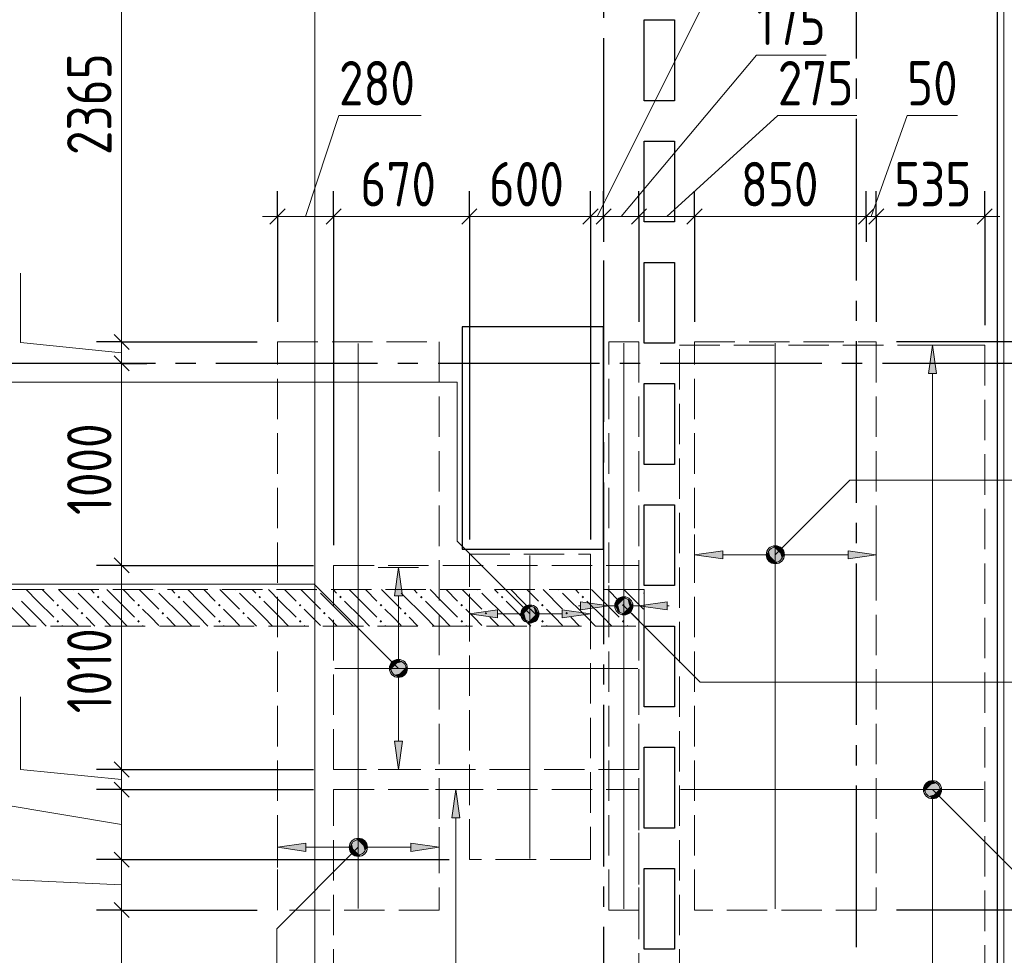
# Model space of a CAD drawing. Header units: millimetres. Extents: x 0 to 22617, y 0 to 29700.
# Tile 5 of 7: x 8688 to 13564, y 19360 to 23991. Entities that reach past the tile are written whole.
import ezdxf

# ---------------------------------------------------------------- set-up
doc = ezdxf.new("R2010")
doc.units = ezdxf.units.MM
doc.linetypes.add('______2', pattern=[270, 200, -70])
doc.linetypes.add('______5', pattern=[1100, 800, -100, 100, -100])
for name, color, linetype, lineweight in [('Standard', 7, 'Continuous', 25), ('ДОП Верх по Х', 7, 'Continuous', 25), ('ЖБ Перекрытие верхний уровень', 7, 'Continuous', 35), ('ЖБ Стена верхний уровень', 7, 'Continuous', 35), ('Оси', 40, '______5', 18), ('Позиционная метка номер позиции', 7, 'Continuous', 13), ('Примечания', 7, 'Continuous', 25)]:
    doc.layers.add(name, color=color, linetype=linetype, lineweight=lineweight)
doc.styles.add('GOST 2.304-81', font='txt')

msp = doc.modelspace()

# ---------------------------------------------------------------- hatches: boundary and pattern name
at = {"layer": 'ДОП Верх по Х', "linetype": 'Continuous', "lineweight": 13, "transparency": 33554687}
for points in [[(13228.7, 22240), (13208.7, 22380), (13188.7, 22240)], [(12397.7, 21324), (12397.7, 21361.5), (12392.5, 21342.8)], [(12397.7, 21361.5), (12411.2, 21310.5), (12411.2, 21375)], [(12397.7, 21361.5), (12397.7, 21324), (12411.2, 21310.5)], [(12411.2, 21375), (12430, 21305.3), (12430, 21380.3)], [(12411.2, 21375), (12411.2, 21310.5), (12430, 21305.3)], [(12430, 21380.3), (12430, 21305.3), (12448.7, 21310.5)], [(12430, 21380.3), (12448.7, 21310.5), (12448.7, 21375)], [(12448.7, 21375), (12448.7, 21310.5), (12462.2, 21324)], [(12448.7, 21375), (12462.2, 21324), (12462.2, 21361.5)], [(12462.2, 21361.5), (12462.2, 21324), (12467.5, 21342.8)], [(12790, 21322.8), (12930, 21342.8), (12790, 21362.8)], [(10583.7, 21140), (10563.7, 21280), (10543.7, 21140)], [(11647.7, 21108.7), (11661.2, 21057.7), (11661.2, 21122.2)], [(11661.2, 21122.2), (11680, 21052.5), (11680, 21127.5)], [(11661.2, 21122.2), (11661.2, 21057.7), (11680, 21052.5)], [(11680, 21127.5), (11680, 21052.5), (11698.7, 21057.7)], [(11680, 21127.5), (11698.7, 21057.7), (11698.7, 21122.2)], [(11698.7, 21122.2), (11698.7, 21057.7), (11712.2, 21071.2)], [(11698.7, 21122.2), (11712.2, 21071.2), (11712.2, 21108.7)], [(11182.7, 21030.9), (11182.7, 21068.4), (11177.5, 21049.7)], [(11182.7, 21068.4), (11196.2, 21017.4), (11196.2, 21081.9)], [(11182.7, 21068.4), (11182.7, 21030.9), (11196.2, 21017.4)], [(11196.2, 21081.9), (11215, 21012.2), (11215, 21087.2)], [(11196.2, 21081.9), (11196.2, 21017.4), (11215, 21012.2)], [(11215, 21087.2), (11215, 21012.2), (11233.7, 21017.4)], [(11215, 21087.2), (11233.7, 21017.4), (11233.7, 21081.9)], [(11233.7, 21081.9), (11233.7, 21017.4), (11247.2, 21030.9)], [(11233.7, 21081.9), (11247.2, 21030.9), (11247.2, 21068.4)], [(11247.2, 21068.4), (11247.2, 21030.9), (11252.5, 21049.7)], [(11375, 21029.7), (11515, 21049.7), (11375, 21069.7)], [(11465, 21070), (11605, 21090), (11465, 21110)], [(11647.7, 21071.2), (11647.7, 21108.7), (11642.5, 21090)], [(11647.7, 21108.7), (11647.7, 21071.2), (11661.2, 21057.7)], [(11712.2, 21108.7), (11712.2, 21071.2), (11717.5, 21090)], [(10526.2, 20780), (10601.2, 20780), (10595.9, 20798.7)], [(10526.2, 20780), (10595.9, 20798.7), (10531.4, 20798.7)], [(10531.4, 20761.2), (10601.2, 20780), (10526.2, 20780)], [(10531.4, 20798.7), (10595.9, 20798.7), (10582.4, 20812.2)], [(10531.4, 20798.7), (10582.4, 20812.2), (10544.9, 20812.2)], [(10531.4, 20761.2), (10595.9, 20761.2), (10601.2, 20780)], [(10544.9, 20812.2), (10582.4, 20812.2), (10563.7, 20817.5)], [(10544.9, 20747.7), (10595.9, 20761.2), (10531.4, 20761.2)], [(10544.9, 20747.7), (10582.4, 20747.7), (10595.9, 20761.2)], [(10582.4, 20747.7), (10544.9, 20747.7), (10563.7, 20742.5)], [(13171.2, 20180), (13246.2, 20180), (13240.9, 20198.7)], [(13171.2, 20180), (13240.9, 20198.7), (13176.4, 20198.7)], [(13176.4, 20198.7), (13240.9, 20198.7), (13227.4, 20212.2)], [(13176.4, 20198.7), (13227.4, 20212.2), (13189.9, 20212.2)], [(13189.9, 20212.2), (13227.4, 20212.2), (13208.7, 20217.5)], [(10867.7, 20040), (10847.7, 20180), (10827.6, 20040)], [(13176.4, 20161.2), (13246.2, 20180), (13171.2, 20180)], [(13176.4, 20161.2), (13240.9, 20161.2), (13246.2, 20180)], [(13189.9, 20147.7), (13240.9, 20161.2), (13176.4, 20161.2)], [(13189.9, 20147.7), (13227.4, 20147.7), (13240.9, 20161.2)], [(13227.4, 20147.7), (13189.9, 20147.7), (13208.7, 20142.5)], [(10332.7, 19875.6), (10332.7, 19913.1), (10327.5, 19894.4)], [(10332.7, 19913.1), (10346.2, 19862.1), (10346.2, 19926.6)], [(10332.7, 19913.1), (10332.7, 19875.6), (10346.2, 19862.1)], [(10346.2, 19926.6), (10365, 19856.9), (10365, 19931.9)], [(10346.2, 19926.6), (10346.2, 19862.1), (10365, 19856.9)], [(10365, 19931.9), (10365, 19856.9), (10383.7, 19862.1)], [(10365, 19931.9), (10383.7, 19862.1), (10383.7, 19926.6)], [(10383.7, 19926.6), (10383.7, 19862.1), (10397.2, 19875.6)], [(10383.7, 19926.6), (10397.2, 19875.6), (10397.2, 19913.1)], [(10397.2, 19913.1), (10397.2, 19875.6), (10402.5, 19894.4)], [(10625, 19874.4), (10765, 19894.4), (10625, 19914.4)]]:
    msp.add_hatch(color=7, dxfattribs=at).paths.add_polyline_path(points)
for points in [[(12170, 21322.8), (12030, 21342.8), (12170, 21362.8)], [(11055, 21029.7), (10915, 21049.7), (11055, 21069.7)], [(11895, 21070), (11755, 21090), (11895, 21110)], [(10583.7, 20420), (10563.7, 20280), (10543.7, 20420)], [(10105, 19874.4), (9965, 19894.4), (10105, 19914.4)]]:
    msp.add_hatch(color=7, dxfattribs=at).paths.add_polyline_path(points, flags=16)
at = {"layer": 'ЖБ Стена верхний уровень', "linetype": 'Continuous', "lineweight": 18, "transparency": 33554687}
for points in [[(8960.3, 21170), (8957, 21166.6), (8953.6, 21170)], [(9360.3, 21170), (9357, 21166.6), (9353.6, 21170)], [(9760.3, 21170), (9757, 21166.6), (9753.6, 21170)], [(10160.3, 21170), (10157, 21166.6), (10153.6, 21170)], [(10560.3, 21170), (10557, 21166.6), (10553.6, 21170)], [(10960.3, 21170), (10957, 21166.6), (10953.6, 21170)], [(11360.3, 21170), (11357, 21166.6), (11353.6, 21170)], [(11760.3, 21170), (11757, 21166.6), (11753.6, 21170)], [(9070.5, 21133.1), (9077, 21139.6), (9083.5, 21133.1), (9077, 21126.6)], [(9470.5, 21133.1), (9477, 21139.6), (9483.5, 21133.1), (9477, 21126.6)], [(9870.5, 21133.1), (9877, 21139.6), (9883.5, 21133.1), (9877, 21126.6)], [(10270.5, 21133.1), (10277, 21139.6), (10283.5, 21133.1), (10277, 21126.6)], [(10670.5, 21133.1), (10677, 21139.6), (10683.5, 21133.1), (10677, 21126.6)], [(11070.5, 21133.1), (11077, 21139.6), (11083.5, 21133.1), (11077, 21126.6)], [(11470.5, 21133.1), (11477, 21139.6), (11483.5, 21133.1), (11477, 21126.6)], [(8870.5, 21093.1), (8877, 21099.6), (8883.5, 21093.1), (8877, 21086.6)], [(9270.5, 21093.1), (9277, 21099.6), (9283.5, 21093.1), (9277, 21086.6)], [(9670.5, 21093.1), (9677, 21099.6), (9683.5, 21093.1), (9677, 21086.6)], [(10070.5, 21093.1), (10077, 21099.6), (10083.5, 21093.1), (10077, 21086.6)], [(10470.5, 21093.1), (10477, 21099.6), (10483.5, 21093.1), (10477, 21086.6)], [(10870.5, 21093.1), (10877, 21099.6), (10883.5, 21093.1), (10877, 21086.6)], [(11270.5, 21093.1), (11277, 21099.6), (11283.5, 21093.1), (11277, 21086.6)], [(11670.5, 21093.1), (11677, 21099.6), (11683.5, 21093.1), (11677, 21086.6)], [(8870.5, 21013.1), (8877, 21019.6), (8883.5, 21013.1), (8877, 21006.6)], [(8990.5, 21053.1), (8997, 21059.6), (9003.4, 21053.1), (8997, 21046.6)], [(9270.5, 21013.1), (9277, 21019.6), (9283.5, 21013.1), (9277, 21006.6)], [(9390.5, 21053.1), (9397, 21059.6), (9403.4, 21053.1), (9397, 21046.6)], [(9670.5, 21013.1), (9677, 21019.6), (9683.5, 21013.1), (9677, 21006.6)], [(9790.5, 21053.1), (9797, 21059.6), (9803.4, 21053.1), (9797, 21046.6)], [(10070.5, 21013.1), (10077, 21019.6), (10083.5, 21013.1), (10077, 21006.6)], [(10190.5, 21053.1), (10197, 21059.6), (10203.4, 21053.1), (10197, 21046.6)], [(10470.5, 21013.1), (10477, 21019.6), (10483.5, 21013.1), (10477, 21006.6)], [(10590.5, 21053.1), (10597, 21059.6), (10603.4, 21053.1), (10597, 21046.6)], [(10870.5, 21013.1), (10877, 21019.6), (10883.5, 21013.1), (10877, 21006.6)], [(10990.5, 21053.1), (10997, 21059.6), (11003.4, 21053.1), (10997, 21046.6)], [(11270.5, 21013.1), (11277, 21019.6), (11283.5, 21013.1), (11277, 21006.6)], [(11390.5, 21053.1), (11397, 21059.6), (11403.4, 21053.1), (11397, 21046.6)], [(11670.5, 21013.1), (11677, 21019.6), (11683.5, 21013.1), (11677, 21006.6)]]:
    msp.add_hatch(color=7, dxfattribs=at).paths.add_polyline_path(points, flags=16)
at = {"layer": 'Позиционная метка номер позиции', "linetype": 'Continuous', "lineweight": 13, "transparency": 33554687}
for points in [[(12386.7, 21354.2), (12461.8, 21311), (12398.2, 21374.6)], [(12398.2, 21374.6), (12473.3, 21331.3), (12418.5, 21386)], [(12398.2, 21374.6), (12461.8, 21311), (12473.3, 21331.3)], [(12418.5, 21386), (12473.3, 21331.3), (12473.3, 21354.2)], [(12418.5, 21386), (12473.3, 21354.2), (12441.5, 21386)], [(12441.5, 21386), (12473.3, 21354.2), (12461.8, 21374.6)], [(12386.7, 21331.3), (12441.5, 21299.5), (12386.7, 21354.2)], [(12386.7, 21354.2), (12441.5, 21299.5), (12461.8, 21311)], [(12418.5, 21299.5), (12386.7, 21331.3), (12398.2, 21311)], [(12386.7, 21331.3), (12418.5, 21299.5), (12441.5, 21299.5)], [(11636.7, 21101.4), (11668.5, 21133.3), (11648.2, 21121.8)], [(11668.5, 21133.3), (11636.7, 21101.4), (11636.7, 21078.5)], [(11668.5, 21133.3), (11636.7, 21078.5), (11691.4, 21133.3)], [(11691.4, 21133.3), (11636.7, 21078.5), (11648.2, 21058.2)], [(11691.4, 21133.3), (11648.2, 21058.2), (11711.8, 21121.8)], [(11711.8, 21121.8), (11648.2, 21058.2), (11668.5, 21046.7)], [(11711.8, 21121.8), (11668.5, 21046.7), (11723.3, 21101.4)], [(11183.2, 21017.8), (11226.5, 21092.9), (11171.7, 21038.2)], [(11171.7, 21038.2), (11226.5, 21092.9), (11203.5, 21092.9)], [(11171.7, 21038.2), (11203.5, 21092.9), (11171.7, 21061.1)], [(11171.7, 21061.1), (11203.5, 21092.9), (11183.2, 21081.5)], [(11183.2, 21017.8), (11246.8, 21081.5), (11226.5, 21092.9)], [(11203.5, 21006.4), (11246.8, 21081.5), (11183.2, 21017.8)], [(11203.5, 21006.4), (11258.3, 21061.1), (11246.8, 21081.5)], [(11723.3, 21101.4), (11668.5, 21046.7), (11691.4, 21046.7)], [(11723.3, 21101.4), (11691.4, 21046.7), (11723.3, 21078.5)], [(11723.3, 21078.5), (11691.4, 21046.7), (11711.8, 21058.2)], [(11226.5, 21006.4), (11258.3, 21061.1), (11203.5, 21006.4)], [(11226.5, 21006.4), (11258.3, 21038.2), (11258.3, 21061.1)], [(11258.3, 21038.2), (11226.5, 21006.4), (11246.8, 21017.8)], [(10531.8, 20748.2), (10575.1, 20823.3), (10520.4, 20768.5)], [(10520.4, 20768.5), (10575.1, 20823.3), (10552.2, 20823.3)], [(10520.4, 20768.5), (10552.2, 20823.3), (10520.4, 20791.4)], [(10520.4, 20791.4), (10552.2, 20823.3), (10531.8, 20811.8)], [(10531.8, 20748.2), (10595.5, 20811.8), (10575.1, 20823.3)], [(10552.2, 20736.7), (10595.5, 20811.8), (10531.8, 20748.2)], [(10552.2, 20736.7), (10606.9, 20791.4), (10595.5, 20811.8)], [(10575.1, 20736.7), (10606.9, 20791.4), (10552.2, 20736.7)], [(10575.1, 20736.7), (10606.9, 20768.5), (10606.9, 20791.4)], [(10606.9, 20768.5), (10575.1, 20736.7), (10595.5, 20748.2)], [(13165.4, 20191.4), (13197.2, 20223.3), (13176.9, 20211.8)], [(13197.2, 20223.3), (13165.4, 20191.4), (13165.4, 20168.5)], [(13197.2, 20223.3), (13165.4, 20168.5), (13220.1, 20223.3)], [(13220.1, 20223.3), (13165.4, 20168.5), (13176.9, 20148.2)], [(13220.1, 20223.3), (13176.9, 20148.2), (13240.5, 20211.8)], [(13240.5, 20211.8), (13176.9, 20148.2), (13197.2, 20136.7)], [(13240.5, 20211.8), (13197.2, 20136.7), (13252, 20191.4)], [(13252, 20191.4), (13197.2, 20136.7), (13220.1, 20136.7)], [(13252, 20191.4), (13220.1, 20136.7), (13252, 20168.5)], [(13252, 20168.5), (13220.1, 20136.7), (13240.5, 20148.2)], [(10396.8, 19862.6), (10333.2, 19926.2), (10321.7, 19905.8)], [(10396.8, 19862.6), (10321.7, 19905.8), (10376.4, 19851.1)], [(10376.4, 19851.1), (10321.7, 19905.8), (10321.7, 19882.9)], [(10408.3, 19882.9), (10353.5, 19937.7), (10333.2, 19926.2)], [(10408.3, 19882.9), (10333.2, 19926.2), (10396.8, 19862.6)], [(10408.3, 19905.8), (10376.4, 19937.7), (10353.5, 19937.7)], [(10408.3, 19905.8), (10353.5, 19937.7), (10408.3, 19882.9)], [(10376.4, 19937.7), (10408.3, 19905.8), (10396.8, 19926.2)], [(10376.4, 19851.1), (10321.7, 19882.9), (10353.5, 19851.1)], [(10353.5, 19851.1), (10321.7, 19882.9), (10333.2, 19862.6)]]:
    msp.add_hatch(color=7, dxfattribs=at).paths.add_polyline_path(points)

# ---------------------------------------------------------------- linework, layer by layer
at = {"layer": 'Standard', "color": 7, "linetype": 'Continuous', "lineweight": 13, "transparency": 33554687}
for p, q in [((9193, 22396), (9193, 24763)), ((11547.5, 23017.1), (12097.5, 24114.9)), ((11667.5, 23017.1), (12337.5, 23816)), ((12337.5, 23816), (12681.5, 23816)), ((10104, 23017.1), (10269.2, 23517.1)), ((10269.2, 23517.1), (10675.9, 23517.1)), ((11892.5, 23017.1), (12442.5, 23517.1)), ((12442.5, 23517.1), (12833.3, 23517.1)), ((12905, 23017.1), (13082.5, 23517.1)), ((13082.5, 23517.1), (13332.8, 23517.1)), ((9965, 23017.1), (9890, 23017.1)), ((9965, 23017.1), (10243, 23017.1)), ((10243, 23017.1), (10915, 23017.1)), ((10915, 23017.1), (11515, 23017.1)), ((11515, 23017.1), (11580, 23017.1)), ((11580, 23017.1), (11755, 23017.1)), ((11755, 23017.1), (12030, 23017.1)), ((12030, 23017.1), (12880, 23017.1)), ((12880, 23017.1), (12930, 23017.1)), ((12930, 23017.1), (13467, 23017.1)), ((13467, 23017.1), (13542, 23017.1)), ((8693, 22393), (8693, 22736.9)), ((9193, 22343), (8693, 22393)), ((9193, 22290), (9193, 22396)), ((9193, 21290), (9193, 22290)), ((9193, 20280), (9193, 21290)), ((8693, 20280), (8693, 20639.7)), ((9193, 20230), (8693, 20280)), ((9193, 20180), (9193, 20280)), ((9193, 20006.8), (8394.1, 20142)), ((9193, 19833.7), (9193, 20180)), ((9193, 19584), (9193, 19833.7)), ((9193, 19708.8), (8095.2, 19758.8))]:
    msp.add_line(p, q, dxfattribs=at)
at = {"layer": 'Standard', "color": 251, "linetype": 'Continuous', "lineweight": -3, "true_color": 0x656565, "transparency": 33554687}
for p, q in [((9965, 23017.1), (9965, 23142.1)), ((10243, 23017.1), (10243, 23142.1)), ((10915, 23017.1), (10915, 23142.1)), ((11515, 23017.1), (11515, 23142.1)), ((11580, 23017.1), (11580, 23142.1)), ((11755, 23017.1), (11755, 23142.1)), ((12030, 23017.1), (12030, 23142.1)), ((12880, 23017.1), (12880, 23142.1)), ((12930, 23017.1), (12930, 23142.1)), ((13467, 23017.1), (13467, 23142.1)), ((9965, 23017.1), (9965, 22892.1)), ((9965, 23017.1), (9965, 22496)), ((10243, 23017.1), (10243, 22892.1)), ((10243, 23017.1), (10243, 21390)), ((10915, 23017.1), (10915, 22892.1)), ((10915, 23017.1), (10915, 21418.3)), ((11515, 23017.1), (11515, 22892.1)), ((11515, 23017.1), (11515, 21418.3)), ((11580, 23017.1), (11580, 22892.1)), ((11580, 23017.1), (11580, 23017.1)), ((11755, 23017.1), (11755, 22892.1)), ((11755, 23017.1), (11755, 22496)), ((12030, 23017.1), (12030, 22892.1)), ((12030, 23017.1), (12030, 22496)), ((12880, 23017.1), (12880, 22892.1)), ((12880, 23017.1), (12880, 23017.1)), ((12930, 23017.1), (12930, 22892.1)), ((12930, 23017.1), (12930, 22496)), ((13467, 23017.1), (13467, 22892.1)), ((13467, 23017.1), (13467, 22480)), ((9193, 22396), (9068, 22396)), ((9193, 22396), (9318, 22396)), ((9193, 22396), (9865, 22396)), ((13930, 22396), (13030, 22396)), ((9193, 22290), (9068, 22290)), ((9193, 22290), (9318, 22290)), ((9193, 22290), (9193, 22290)), ((9193, 21290), (9068, 21290)), ((9193, 21290), (9318, 21290)), ((9193, 21290), (10143, 21290)), ((9193, 20280), (9068, 20280)), ((9193, 20280), (9318, 20280)), ((9193, 20280), (10143, 20280)), ((9193, 20180), (9068, 20180)), ((9193, 20180), (9318, 20180)), ((9193, 20180), (10143, 20180)), ((9193, 19833.7), (9068, 19833.7)), ((9193, 19833.7), (9318, 19833.7)), ((9193, 19584), (9068, 19584)), ((9193, 19584), (9318, 19584)), ((9193, 19584), (9865, 19584)), ((13930, 19584), (13030, 19584))]:
    msp.add_line(p, q, dxfattribs=at)
at = {"layer": 'Standard', "color": 7, "linetype": 'Continuous', "lineweight": 25, "transparency": 33554687}
for p, q in [((9927.5, 22979.6), (10002.5, 23054.6)), ((10205.5, 22979.6), (10280.5, 23054.6)), ((10877.5, 22979.6), (10952.5, 23054.6)), ((11477.5, 22979.6), (11552.5, 23054.6)), ((11542.5, 22979.6), (11617.5, 23054.6)), ((11717.5, 22979.6), (11792.5, 23054.6)), ((11992.5, 22979.6), (12067.5, 23054.6)), ((12842.5, 22979.6), (12917.5, 23054.6)), ((12892.5, 22979.6), (12967.5, 23054.6)), ((13429.5, 22979.6), (13504.5, 23054.6)), ((9230.5, 22358.5), (9155.5, 22433.5)), ((9230.5, 22252.5), (9155.5, 22327.5)), ((9230.5, 21252.5), (9155.5, 21327.5)), ((9230.5, 20242.5), (9155.5, 20317.5)), ((9230.5, 20142.5), (9155.5, 20217.5)), ((9230.5, 19796.2), (9155.5, 19871.2)), ((9230.5, 19546.5), (9155.5, 19621.5))]:
    msp.add_line(p, q, dxfattribs=at)
at = {"layer": 'Standard', "color": 254, "linetype": 'Continuous', "lineweight": 13, "true_color": 0xc4c4ff, "transparency": 33554687}
msp.add_lwpolyline([(10149, 18680), (13561, 18680), (13561, 26699), (10149, 26699), (10149, 18680)], dxfattribs=at)
at = {"layer": 'Standard', "color": 251, "linetype": 'Continuous', "lineweight": -3, "true_color": 0x656565, "transparency": 33554687}
msp.add_lwpolyline([(9193, 19833.7), (10370.3, 19833.7), (10370.3, 19833.7), (10815, 19833.7)], dxfattribs=at)
at = {"layer": 'Standard', "color": 7, "linetype": 'Continuous', "lineweight": 13, "transparency": 33554687}
msp.add_lwpolyline([(9193, 18370), (9193, 18684.5), (9193, 18684.5), (9193, 19584)], dxfattribs=at)
at = {"layer": 'ДОП Верх по Х', "color": 7, "linetype": 'Continuous', "lineweight": 18, "transparency": 33554687}
for p, q in [((10365, 19591), (10365, 22389)), ((11680, 19590), (11680, 22390)), ((12430, 19590), (12430, 22390)), ((11215, 19839.7), (11215, 21339.7)), ((10249, 20780), (11749, 20780)), ((13461, 20180), (11961, 20180))]:
    msp.add_line(p, q, dxfattribs=at)
at = {"layer": 'ДОП Верх по Х', "color": 251, "linetype": 'Continuous', "lineweight": 13, "true_color": 0x494949, "transparency": 33554687}
for p, q in [((13208.7, 22380), (13108.7, 22380)), ((13208.7, 22380), (13188.7, 22240)), ((13228.7, 22240), (13208.7, 22380)), ((13208.7, 22380), (13308.7, 22380)), ((13208.7, 22380), (13208.7, 22380)), ((13188.7, 22240), (13228.7, 22240)), ((13208.7, 20210), (13208.7, 22240)), ((12030, 21342.8), (12030, 21442.8)), ((12930, 21342.8), (12930, 21442.8)), ((12030, 21342.8), (12170, 21362.8)), ((12170, 21362.8), (12170, 21322.8)), ((12430, 21380.3), (12430, 21380.3)), ((12930, 21342.8), (12790, 21362.8)), ((12790, 21362.8), (12790, 21322.8)), ((12170, 21322.8), (12030, 21342.8)), ((12030, 21342.8), (12030, 21242.8)), ((12030, 21342.8), (12030, 21342.8)), ((12170, 21342.8), (12400, 21342.8)), ((12460, 21342.8), (12790, 21342.8)), ((12790, 21322.8), (12930, 21342.8)), ((12930, 21342.8), (12930, 21242.8)), ((12930, 21342.8), (12930, 21342.8)), ((10563.7, 21280), (10463.7, 21280)), ((10563.7, 21280), (10543.7, 21140)), ((10583.7, 21140), (10563.7, 21280)), ((10563.7, 21280), (10663.7, 21280)), ((10563.7, 21280), (10563.7, 21280)), ((12430, 21305.3), (12430, 21305.3)), ((11605, 21090), (11605, 21190)), ((11755, 21090), (11755, 21190)), ((10543.7, 21140), (10583.7, 21140)), ((10563.7, 20810), (10563.7, 21140)), ((10915, 21049.7), (10915, 21149.7)), ((11515, 21049.7), (11515, 21149.7)), ((11680, 21127.5), (11680, 21127.5)), ((10915, 21049.7), (11055, 21069.7)), ((11055, 21069.7), (11055, 21029.7)), ((11215, 21087.2), (11215, 21087.2)), ((11515, 21049.7), (11375, 21069.7)), ((11375, 21069.7), (11375, 21029.7)), ((11465, 21090), (11455, 21090)), ((11605, 21090), (11465, 21110)), ((11465, 21110), (11465, 21070)), ((11465, 21070), (11605, 21090)), ((11605, 21090), (11605, 20990)), ((11605, 21090), (11650, 21090)), ((11710, 21090), (11755, 21090)), ((11755, 21090), (11895, 21110)), ((11895, 21070), (11755, 21090)), ((11755, 21090), (11755, 20990)), ((11895, 21110), (11895, 21070)), ((11895, 21090), (11905, 21090)), ((11055, 21029.7), (10915, 21049.7)), ((10915, 21049.7), (10915, 20949.7)), ((10915, 21049.7), (10915, 21049.7)), ((11055, 21049.7), (11185, 21049.7)), ((11245, 21049.7), (11375, 21049.7)), ((11375, 21029.7), (11515, 21049.7)), ((11515, 21049.7), (11515, 20949.7)), ((11515, 21049.7), (11515, 21049.7)), ((11680, 21052.5), (11680, 21052.5)), ((11215, 21012.2), (11215, 21012.2)), ((10526.2, 20780), (10526.2, 20780)), ((10601.2, 20780), (10601.2, 20780)), ((10563.7, 20420), (10563.7, 20750)), ((10563.7, 20280), (10543.7, 20420)), ((10543.7, 20420), (10583.7, 20420)), ((10583.7, 20420), (10563.7, 20280)), ((10563.7, 20280), (10463.7, 20280)), ((10563.7, 20280), (10663.7, 20280)), ((10563.7, 20280), (10563.7, 20280)), ((10847.7, 20180), (10747.7, 20180)), ((10847.7, 20180), (10827.6, 20040)), ((10867.7, 20040), (10847.7, 20180)), ((10847.7, 20180), (10947.7, 20180)), ((10847.7, 20180), (10847.7, 20180)), ((13171.2, 20180), (13171.2, 20180)), ((13208.7, 18520), (13208.7, 20150)), ((13246.2, 20180), (13246.2, 20180)), ((10827.6, 20040), (10867.7, 20040)), ((10847.7, 18810), (10847.7, 20040)), ((9965, 19894.4), (9965, 19994.4)), ((10765, 19894.4), (10765, 19994.4)), ((9965, 19894.4), (10105, 19914.4)), ((10105, 19874.4), (9965, 19894.4)), ((9965, 19894.4), (9965, 19794.4)), ((9965, 19894.4), (9965, 19894.4)), ((10105, 19914.4), (10105, 19874.4)), ((10105, 19894.4), (10335, 19894.4)), ((10365, 19931.9), (10365, 19931.9)), ((10395, 19894.4), (10625, 19894.4)), ((10765, 19894.4), (10625, 19914.4)), ((10625, 19914.4), (10625, 19874.4)), ((10625, 19874.4), (10765, 19894.4)), ((10765, 19894.4), (10765, 19794.4)), ((10765, 19894.4), (10765, 19894.4)), ((10365, 19856.9), (10365, 19856.9))]:
    msp.add_line(p, q, dxfattribs=at)
for centre in [(12430, 21342.8), (11680, 21090), (11215, 21049.7), (10563.7, 20780), (13208.7, 20180), (10365, 19894.4)]:
    msp.add_circle(centre, 37.5, dxfattribs=at)
at = {"layer": 'ЖБ Перекрытие верхний уровень', "color": 7, "linetype": 'Continuous', "lineweight": 25, "transparency": 33554687}
for p, q in [((13530, 17950), (13530, 26630)), ((11780, 23990), (11930, 23990)), ((11780, 23590), (11780, 23990)), ((11930, 23990), (11930, 23590)), ((11930, 23590), (11780, 23590)), ((11780, 22990), (11780, 23390)), ((11780, 23390), (11930, 23390)), ((11930, 23390), (11930, 22990)), ((11930, 22990), (11780, 22990)), ((11780, 22790), (11930, 22790)), ((11780, 22390), (11780, 22790)), ((11930, 22790), (11930, 22390)), ((10880, 22470.7), (10880, 21370.7)), ((11580, 22470.7), (10880, 22470.7)), ((11580, 21370.7), (11580, 22470.7)), ((11930, 22390), (11780, 22390)), ((11780, 21790), (11780, 22190)), ((11780, 22190), (11930, 22190)), ((11930, 22190), (11930, 21790)), ((11930, 21790), (11780, 21790)), ((11780, 21590), (11930, 21590)), ((11780, 21190), (11780, 21590)), ((11930, 21590), (11930, 21190)), ((10880, 21370.7), (11580, 21370.7)), ((11930, 21190), (11780, 21190)), ((11780, 20590), (11780, 20990)), ((11780, 20990), (11930, 20990)), ((11930, 20990), (11930, 20590)), ((11930, 20590), (11780, 20590)), ((11780, 19990), (11780, 20390)), ((11780, 20390), (11930, 20390)), ((11930, 20390), (11930, 19990)), ((11930, 19990), (11780, 19990)), ((11780, 19790), (11930, 19790)), ((11780, 19390), (11780, 19790)), ((11930, 19790), (11930, 19390)), ((11930, 19390), (11780, 19390))]:
    msp.add_line(p, q, dxfattribs=at)
at = {"layer": 'ЖБ Стена верхний уровень', "color": 251, "linetype": '______2', "lineweight": 13, "true_color": 0x656565, "transparency": 33554687}
for p, q in [((11780, 21170), (6180, 21170)), ((11780, 20990), (11780, 21170)), ((6680, 20990), (11780, 20990))]:
    msp.add_line(p, q, dxfattribs=at)
at = {"layer": 'ЖБ Стена верхний уровень', "color": 9, "linetype": 'Continuous', "lineweight": 18, "true_color": 0xc7c7c7, "transparency": 33554687}
for p, q in [((8777, 21113.1), (8720.1, 21170)), ((8800.1, 21170), (8857, 21113.1)), ((8880.1, 21170), (8977, 21073.1)), ((9040.1, 21170), (9057, 21153.1)), ((9177, 21113.1), (9120.1, 21170)), ((9200.1, 21170), (9257, 21113.1)), ((9280.1, 21170), (9377, 21073.1)), ((9440.1, 21170), (9457, 21153.1)), ((9577, 21113.1), (9520.1, 21170)), ((9600.1, 21170), (9657, 21113.1)), ((9680.1, 21170), (9777, 21073.1)), ((9840.1, 21170), (9857, 21153.1)), ((9977, 21113.1), (9920.1, 21170)), ((10000.1, 21170), (10057, 21113.1)), ((10080.1, 21170), (10177, 21073.1)), ((10240.1, 21170), (10257, 21153.1)), ((10377, 21113.1), (10320.1, 21170)), ((10400.1, 21170), (10457, 21113.1)), ((10480.1, 21170), (10577, 21073.1)), ((10640.1, 21170), (10657, 21153.1)), ((10777, 21113.1), (10720.1, 21170)), ((10800.1, 21170), (10857, 21113.1)), ((10880.1, 21170), (10977, 21073.1)), ((11040.1, 21170), (11057, 21153.1)), ((11177, 21113.1), (11120.1, 21170)), ((11200.1, 21170), (11257, 21113.1)), ((11280.1, 21170), (11377, 21073.1)), ((11440.1, 21170), (11457, 21153.1)), ((11577, 21113.1), (11520.1, 21170)), ((11600.1, 21170), (11657, 21113.1)), ((11680.1, 21170), (11777, 21073.1)), ((8697, 21033.1), (8577, 21153.1)), ((8697, 21113.1), (8777, 21033.1)), ((8777, 21113.1), (8857, 21033.1)), ((9097, 21033.1), (8977, 21153.1)), ((9097, 21113.1), (9177, 21033.1)), ((9177, 21113.1), (9257, 21033.1)), ((9497, 21033.1), (9377, 21153.1)), ((9497, 21113.1), (9577, 21033.1)), ((9577, 21113.1), (9657, 21033.1)), ((9897, 21033.1), (9777, 21153.1)), ((9897, 21113.1), (9977, 21033.1)), ((9977, 21113.1), (10057, 21033.1)), ((10297, 21033.1), (10177, 21153.1)), ((10297, 21113.1), (10377, 21033.1)), ((10377, 21113.1), (10457, 21033.1)), ((10697, 21033.1), (10577, 21153.1)), ((10697, 21113.1), (10777, 21033.1)), ((10777, 21113.1), (10857, 21033.1)), ((11097, 21033.1), (10977, 21153.1)), ((11097, 21113.1), (11177, 21033.1)), ((11177, 21113.1), (11257, 21033.1)), ((11497, 21033.1), (11377, 21153.1)), ((11497, 21113.1), (11577, 21033.1)), ((11577, 21113.1), (11657, 21033.1)), ((11780, 21150.1), (11777, 21153.1)), ((8937, 21033.1), (8897, 21073.1)), ((9337, 21033.1), (9297, 21073.1)), ((9737, 21033.1), (9697, 21073.1)), ((10137, 21033.1), (10097, 21073.1)), ((10537, 21033.1), (10497, 21073.1)), ((10937, 21033.1), (10897, 21073.1)), ((11337, 21033.1), (11297, 21073.1)), ((11737, 21033.1), (11697, 21073.1)), ((8697, 21033.1), (8740.1, 20990)), ((8777, 21033.1), (8820.1, 20990)), ((8977, 20993.1), (8937, 21033.1)), ((9016.9, 21033.1), (9060.1, 20990)), ((9097, 21033.1), (9140.1, 20990)), ((9177, 21033.1), (9220.1, 20990)), ((9377, 20993.1), (9337, 21033.1)), ((9416.9, 21033.1), (9460.1, 20990)), ((9497, 21033.1), (9540.1, 20990)), ((9577, 21033.1), (9620.1, 20990)), ((9777, 20993.1), (9737, 21033.1)), ((9816.9, 21033.1), (9860.1, 20990)), ((9897, 21033.1), (9940.1, 20990)), ((9977, 21033.1), (10020.1, 20990)), ((10177, 20993.1), (10137, 21033.1)), ((10216.9, 21033.1), (10260.1, 20990)), ((10297, 21033.1), (10340.1, 20990)), ((10377, 21033.1), (10420.1, 20990)), ((10577, 20993.1), (10537, 21033.1)), ((10616.9, 21033.1), (10660.1, 20990)), ((10697, 21033.1), (10740.1, 20990)), ((10777, 21033.1), (10820.1, 20990)), ((10977, 20993.1), (10937, 21033.1)), ((11016.9, 21033.1), (11060.1, 20990)), ((11097, 21033.1), (11140.1, 20990)), ((11177, 21033.1), (11220.1, 20990)), ((11377, 20993.1), (11337, 21033.1)), ((11416.9, 21033.1), (11460.1, 20990)), ((11497, 21033.1), (11540.1, 20990)), ((11577, 21033.1), (11620.1, 20990)), ((11777, 20993.1), (11737, 21033.1)), ((8897, 20993.1), (8900.1, 20990)), ((9297, 20993.1), (9300.1, 20990)), ((9697, 20993.1), (9700.1, 20990)), ((10097, 20993.1), (10100.1, 20990)), ((10497, 20993.1), (10500.1, 20990)), ((10897, 20993.1), (10900.1, 20990)), ((11297, 20993.1), (11300.1, 20990)), ((11697, 20993.1), (11700.1, 20990))]:
    msp.add_line(p, q, dxfattribs=at)
at = {"layer": 'Оси', "color": 8, "linetype": '______5', "lineweight": -3, "transparency": 33554687}
for p, q in [((11580, 27200), (11580, 15680)), ((12830, 26800), (12830, 15680)), ((14860, 22290), (4100, 22290))]:
    msp.add_line(p, q, dxfattribs=at)
at = {"layer": 'Позиционная метка номер позиции', "color": 7, "linetype": 'Continuous', "lineweight": 13, "transparency": 33554687}
for p, q in [((12398.2, 21374.6), (12398.2, 21374.6)), ((12461.8, 21374.6), (12461.8, 21374.6)), ((12398.2, 21311), (12398.2, 21311)), ((12461.8, 21311), (12461.8, 21311)), ((11648.2, 21121.8), (11648.2, 21121.8)), ((11711.8, 21121.8), (11711.8, 21121.8)), ((11183.2, 21081.5), (11183.2, 21081.5)), ((11246.8, 21081.5), (11246.8, 21081.5)), ((11183.2, 21017.8), (11183.2, 21017.8)), ((11246.8, 21017.8), (11246.8, 21017.8)), ((11648.2, 21058.2), (11648.2, 21058.2)), ((11711.8, 21058.2), (11711.8, 21058.2)), ((10531.8, 20811.8), (10531.8, 20811.8)), ((10595.5, 20811.8), (10595.5, 20811.8)), ((10531.8, 20748.2), (10531.8, 20748.2)), ((10595.5, 20748.2), (10595.5, 20748.2)), ((13176.9, 20211.8), (13176.9, 20211.8)), ((13240.5, 20211.8), (13240.5, 20211.8)), ((13176.9, 20148.2), (13176.9, 20148.2)), ((13240.5, 20148.2), (13240.5, 20148.2)), ((10333.2, 19926.2), (10333.2, 19926.2)), ((10396.8, 19926.2), (10396.8, 19926.2)), ((10333.2, 19862.6), (10333.2, 19862.6)), ((10396.8, 19862.6), (10396.8, 19862.6))]:
    msp.add_line(p, q, dxfattribs=at)
for points in [[(11215, 21049.7), (10854.4, 21410.3), (10854.4, 22197.2), (6463.3, 22197.2)], [(12430, 21342.8), (12799, 21711.7), (17232.4, 21711.7)], [(10563.7, 20780), (10146.5, 21197.2), (6463.3, 21197.2)], [(11680, 21090), (12058.2, 20711.7), (17232.4, 20711.7)], [(13208.7, 20180), (13676.9, 19711.7), (17232.4, 19711.7)], [(10365, 19894.4), (9961.9, 19491.3), (9961.9, 18750), (6463.3, 18750)]]:
    msp.add_lwpolyline(points, dxfattribs=at)
for centre in [(12430, 21342.8), (11680, 21090), (11215, 21049.7), (10563.7, 20780), (13208.7, 20180), (10365, 19894.4)]:
    msp.add_circle(centre, 45, dxfattribs=at)
at = {"layer": 'Примечания', "color": 7, "linetype": '______2', "lineweight": 18, "transparency": 33554687}
for p, q in [((9965, 22396), (10765, 22396)), ((9965, 19584), (9965, 22396)), ((10765, 22396), (10765, 19584)), ((11605, 22396), (11755, 22396)), ((11605, 19584), (11605, 22396)), ((11755, 22396), (11755, 19584)), ((11955, 22380), (13467, 22380)), ((11955, 18380), (11955, 22380)), ((12030, 22396), (12930, 22396)), ((12030, 19584), (12030, 22396)), ((12930, 22396), (12930, 19584)), ((13467, 22380), (13467, 18380)), ((10915, 21345.7), (11515, 21345.7)), ((10915, 19833.7), (10915, 21345.7)), ((11515, 21345.7), (11515, 19833.7)), ((10243, 21290), (11755, 21290)), ((10243, 20280), (10243, 21290)), ((11755, 21290), (11755, 20280)), ((11755, 20280), (10243, 20280)), ((10243, 20180), (11755, 20180)), ((10243, 18380), (10243, 20180)), ((11755, 20180), (11755, 18380)), ((11515, 19833.7), (10915, 19833.7)), ((10765, 19584), (9965, 19584)), ((11755, 19584), (11605, 19584)), ((12930, 19584), (12030, 19584))]:
    msp.add_line(p, q, dxfattribs=at)

# ---------------------------------------------------------------- texts
at = {"layer": 'Standard', "color": 7, "linetype": 'Continuous', "lineweight": 25, "transparency": 33554687, "char_height": 220, "attachment_point": 7, "style": 'GOST 2.304-81'}
for s, insert, width in [('175', (12337.5, 23866), 469.509), ('280', (10269.2, 23567.1), 531.967), ('275', (12442.5, 23567.1), 516.396), ('50', (13082.5, 23567.1), 375.735), ('670', (10375.7, 23067.1), 531.967), ('600', (11011.7, 23067.1), 531.973), ('850', (12259.5, 23067.1), 516.396), ('535', (13018.7, 23067.1), 485.25)]:
    msp.add_mtext(s, dxfattribs=dict(at, insert=insert, width=width))
at = {"layer": 'Standard', "color": 7, "linetype": 'Continuous', "lineweight": 25, "transparency": 33554687, "char_height": 220, "attachment_point": 7, "rotation": 90, "style": 'GOST 2.304-81'}
for s, insert, width in [('2365', (9143, 23321.5), 641.464), ('1000', (9143, 21539.8), 625.741), ('1010', (9143, 20558.2), 578.848), ('1215', (9143, 18758.1), 563.271)]:
    msp.add_mtext(s, dxfattribs=dict(at, insert=insert, width=width))

doc.saveas('drawing.dxf')
